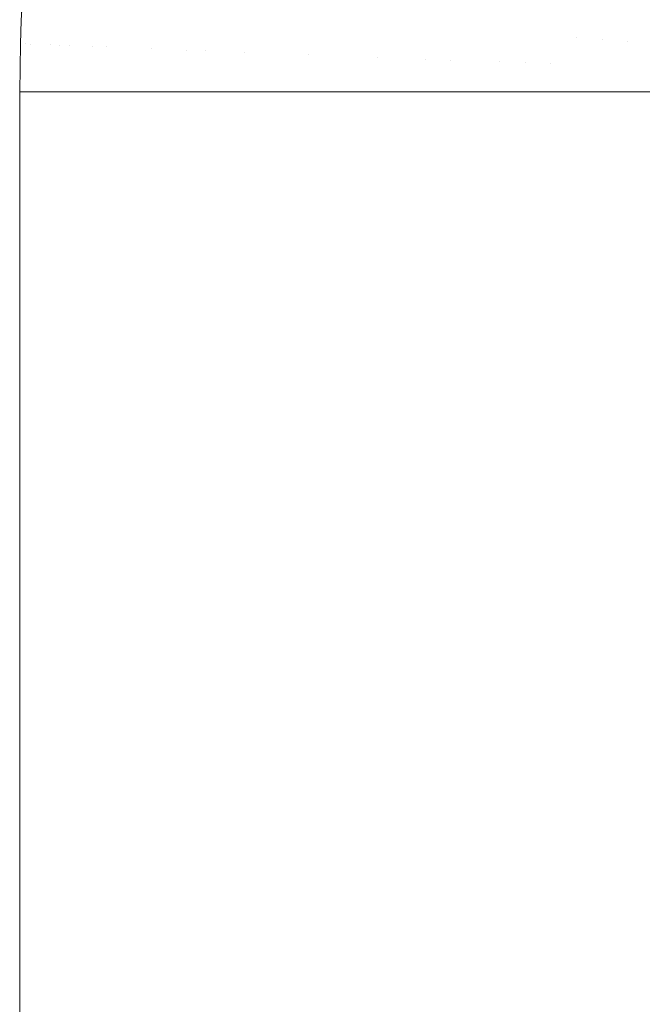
# Model space of a CAD drawing. Header units: centimetres. Extents: x -21.6 to 22.7, y 4.2 to 6.
# Tile 42 of 256: x -21.5865 to -21.5455, y 5.8401 to 5.905. Entities that reach past the tile are written whole.
import ezdxf

# ---------------------------------------------------------------- set-up
doc = ezdxf.new("R2010")
doc.units = ezdxf.units.CM
doc.header["$LTSCALE"] = 2.54
doc.layers.add('Lucido design-1', color=7, linetype='Continuous')

# ---------------------------------------------------------------- blocks, each defined once
blk = doc.blocks.new('Gruppo-3-1')
at = {"color": 7, "linetype": 'Continuous', "lineweight": 9}
for points, invisible_edges in [([(-21.586128, 5.910131, -2276.92217), (-21.586445, 5.904918, -2276.92217), (-21.586445, 5.904918, -2276.32217), (-21.586134, 5.910024, -2276.32217)], 10), ([(-21.586324, 5.906654, -2276.925294), (-21.586445, 5.904918, -2276.92217), (-21.586128, 5.910131, -2276.92217)], 9), ([(-21.586134, 5.910024, -2276.32217), (-21.586445, 5.904918, -2276.32217), (-21.586324, 5.906654, -2276.319046)], 10), ([(-21.564236, 5.907426, -2276.254388), (-21.565741, 5.907605, -2276.256417), (-21.565913, 5.905068, -2276.256417), (-21.564404, 5.90495, -2276.254388)], 15), ([(-21.564404, 5.90495, -2276.989952), (-21.565913, 5.905068, -2276.987923), (-21.565741, 5.907605, -2276.987923), (-21.564236, 5.907426, -2276.989952)], 15), ([(-21.564404, 5.90495, -2276.254388), (-21.562866, 5.904831, -2276.25243), (-21.562702, 5.907244, -2276.25243), (-21.564236, 5.907426, -2276.254388)], 15), ([(-21.564236, 5.907426, -2276.989952), (-21.562702, 5.907244, -2276.99191), (-21.562866, 5.904831, -2276.99191), (-21.564404, 5.90495, -2276.989952)], 15), ([(-21.561142, 5.907059, -2276.250543), (-21.562702, 5.907244, -2276.25243), (-21.562866, 5.904831, -2276.25243), (-21.561302, 5.904709, -2276.250543)], 15), ([(-21.561302, 5.904709, -2276.993797), (-21.562866, 5.904831, -2276.99191), (-21.562702, 5.907244, -2276.99191), (-21.561142, 5.907059, -2276.993797)], 15), ([(-21.561302, 5.904709, -2276.250543), (-21.559714, 5.904586, -2276.248727), (-21.55956, 5.906872, -2276.248727), (-21.561142, 5.907059, -2276.250543)], 15), ([(-21.561142, 5.907059, -2276.993797), (-21.55956, 5.906872, -2276.995613), (-21.559714, 5.904586, -2276.995613), (-21.561302, 5.904709, -2276.993797)], 15), ([(-21.546494, 5.903559, -2276.23671), (-21.546201, 5.907105, -2276.23671), (-21.548052, 5.905506, -2276.237975)], 11), ([(-21.548052, 5.905506, -2277.006365), (-21.546201, 5.907105, -2277.00763), (-21.546494, 5.903559, -2277.00763)], 11), ([(-21.544529, 5.906836, -2276.235509), (-21.546201, 5.907105, -2276.23671), (-21.546494, 5.903559, -2276.23671), (-21.54481, 5.903428, -2276.235509)], 15), ([(-21.54481, 5.903428, -2277.008831), (-21.546494, 5.903559, -2277.00763), (-21.546201, 5.907105, -2277.00763), (-21.544529, 5.906836, -2277.008831)], 15), ([(-21.586455, 5.903384, -2276.319046), (-21.586324, 5.906654, -2276.319046), (-21.586445, 5.904918, -2276.32217)], 11), ([(-21.586455, 5.903384, -2276.319046), (-21.586333, 5.90338, -2276.315926), (-21.586203, 5.906644, -2276.315926), (-21.586324, 5.906654, -2276.319046)], 15), ([(-21.586445, 5.904918, -2276.92217), (-21.586324, 5.906654, -2276.925294), (-21.586455, 5.903384, -2276.925294)], 11), ([(-21.586324, 5.906654, -2276.925294), (-21.586203, 5.906644, -2276.928414), (-21.586333, 5.90338, -2276.928414), (-21.586455, 5.903384, -2276.925294)], 15), ([(-21.586001, 5.906629, -2276.312816), (-21.586203, 5.906644, -2276.315926), (-21.586333, 5.90338, -2276.315926), (-21.586131, 5.903372, -2276.312816)], 15), ([(-21.586131, 5.903372, -2276.931524), (-21.586333, 5.90338, -2276.928414), (-21.586203, 5.906644, -2276.928414), (-21.586001, 5.906629, -2276.931524)], 15), ([(-21.586131, 5.903372, -2276.312816), (-21.585849, 5.903361, -2276.309719), (-21.585719, 5.906607, -2276.309719), (-21.586001, 5.906629, -2276.312816)], 15), ([(-21.586001, 5.906629, -2276.931524), (-21.585719, 5.906607, -2276.934621), (-21.585849, 5.903361, -2276.934621), (-21.586131, 5.903372, -2276.931524)], 15), ([(-21.585358, 5.906579, -2276.30664), (-21.585719, 5.906607, -2276.309719), (-21.585849, 5.903361, -2276.309719), (-21.585488, 5.903347, -2276.30664)], 15), ([(-21.585488, 5.903347, -2276.9377), (-21.585849, 5.903361, -2276.934621), (-21.585719, 5.906607, -2276.934621), (-21.585358, 5.906579, -2276.9377)], 15), ([(-21.585488, 5.903347, -2276.30664), (-21.585048, 5.903331, -2276.303583), (-21.584919, 5.906545, -2276.303583), (-21.585358, 5.906579, -2276.30664)], 15), ([(-21.585358, 5.906579, -2276.9377), (-21.584919, 5.906545, -2276.940757), (-21.585048, 5.903331, -2276.940757), (-21.585488, 5.903347, -2276.9377)], 15), ([(-21.584404, 5.906505, -2276.300554), (-21.584919, 5.906545, -2276.303583), (-21.585048, 5.903331, -2276.303583), (-21.584531, 5.903311, -2276.300554)], 15), ([(-21.584531, 5.903311, -2276.943786), (-21.585048, 5.903331, -2276.940757), (-21.584919, 5.906545, -2276.940757), (-21.584404, 5.906505, -2276.943786)], 15), ([(-21.584531, 5.903311, -2276.300554), (-21.583939, 5.903288, -2276.297555), (-21.583813, 5.906459, -2276.297555), (-21.584404, 5.906505, -2276.300554)], 15), ([(-21.584404, 5.906505, -2276.943786), (-21.583813, 5.906459, -2276.946785), (-21.583939, 5.903288, -2276.946785), (-21.584531, 5.903311, -2276.943786)], 15), ([(-21.583148, 5.906407, -2276.29459), (-21.583813, 5.906459, -2276.297555), (-21.583939, 5.903288, -2276.297555), (-21.583274, 5.903263, -2276.29459)], 15), ([(-21.583274, 5.903263, -2276.94975), (-21.583939, 5.903288, -2276.946785), (-21.583813, 5.906459, -2276.946785), (-21.583148, 5.906407, -2276.94975)], 15), ([(-21.583274, 5.903263, -2276.29459), (-21.582536, 5.903235, -2276.291665), (-21.582411, 5.90635, -2276.291665), (-21.583148, 5.906407, -2276.29459)], 15), ([(-21.583148, 5.906407, -2276.94975), (-21.582411, 5.90635, -2276.952675), (-21.582536, 5.903235, -2276.952675), (-21.583274, 5.903263, -2276.94975)], 15), ([(-21.55956, 5.906872, -2276.248727), (-21.559714, 5.904586, -2276.248727), (-21.558107, 5.904461, -2276.246983), (-21.557956, 5.906681, -2276.246983)], 15), ([(-21.557956, 5.906681, -2276.997357), (-21.558107, 5.904461, -2276.997357), (-21.559714, 5.904586, -2276.995613), (-21.55956, 5.906872, -2276.995613)], 15), ([(-21.557956, 5.906681, -2276.246983), (-21.558107, 5.904461, -2276.246983), (-21.556482, 5.904335, -2276.245308), (-21.556336, 5.906489, -2276.245308)], 15), ([(-21.556336, 5.906489, -2276.999031), (-21.556482, 5.904335, -2276.999031), (-21.558107, 5.904461, -2276.997357), (-21.557956, 5.906681, -2276.997357)], 15), ([(-21.556336, 5.906489, -2276.245308), (-21.556482, 5.904335, -2276.245308), (-21.554841, 5.904207, -2276.243704), (-21.5547, 5.906295, -2276.243704)], 15), ([(-21.5547, 5.906295, -2277.000635), (-21.554841, 5.904207, -2277.000635), (-21.556482, 5.904335, -2276.999031), (-21.556336, 5.906489, -2276.999031)], 15), ([(-21.581605, 5.906287, -2276.288781), (-21.582411, 5.90635, -2276.291665), (-21.582536, 5.903235, -2276.291665), (-21.581728, 5.903204, -2276.288781)], 15), ([(-21.581728, 5.903204, -2276.955559), (-21.582536, 5.903235, -2276.952675), (-21.582411, 5.90635, -2276.952675), (-21.581605, 5.906287, -2276.955559)], 15), ([(-21.581728, 5.903204, -2276.288781), (-21.580853, 5.90317, -2276.285944), (-21.580731, 5.906219, -2276.285944), (-21.581605, 5.906287, -2276.288781)], 15), ([(-21.581605, 5.906287, -2276.955559), (-21.580731, 5.906219, -2276.958396), (-21.580853, 5.90317, -2276.958396), (-21.581728, 5.903204, -2276.955559)], 15), ([(-21.579791, 5.906146, -2276.283155), (-21.580731, 5.906219, -2276.285944), (-21.580853, 5.90317, -2276.285944), (-21.579912, 5.903134, -2276.283155)], 15), ([(-21.579912, 5.903134, -2276.961185), (-21.580853, 5.90317, -2276.958396), (-21.580731, 5.906219, -2276.958396), (-21.579791, 5.906146, -2276.961185)], 15), ([(-21.579912, 5.903134, -2276.283155), (-21.578908, 5.903096, -2276.280418), (-21.578789, 5.906068, -2276.280418), (-21.579791, 5.906146, -2276.283155)], 15), ([(-21.579791, 5.906146, -2276.961185), (-21.578789, 5.906068, -2276.963922), (-21.578908, 5.903096, -2276.963922), (-21.579912, 5.903134, -2276.961185)], 15), ([(-21.577727, 5.905986, -2276.277736), (-21.578789, 5.906068, -2276.280418), (-21.578908, 5.903096, -2276.280418), (-21.577844, 5.903055, -2276.277736)], 15), ([(-21.577844, 5.903055, -2276.966604), (-21.578908, 5.903096, -2276.963922), (-21.578789, 5.906068, -2276.963922), (-21.577727, 5.905986, -2276.966604)], 15), ([(-21.577844, 5.903055, -2276.277736), (-21.576722, 5.903012, -2276.275111), (-21.576607, 5.905899, -2276.275111), (-21.577727, 5.905986, -2276.277736)], 15), ([(-21.577727, 5.905986, -2276.966604), (-21.576607, 5.905899, -2276.969229), (-21.576722, 5.903012, -2276.969229), (-21.577844, 5.903055, -2276.966604)], 15), ([(-21.575432, 5.905807, -2276.272546), (-21.576607, 5.905899, -2276.275111), (-21.576722, 5.903012, -2276.275111), (-21.575545, 5.902967, -2276.272546)], 15), ([(-21.575545, 5.902967, -2276.971794), (-21.576722, 5.903012, -2276.969229), (-21.576607, 5.905899, -2276.969229), (-21.575432, 5.905807, -2276.971794)], 15), ([(-21.575545, 5.902967, -2276.272546), (-21.574317, 5.902921, -2276.270043), (-21.574205, 5.905712, -2276.270043), (-21.575432, 5.905807, -2276.272546)], 15), ([(-21.575432, 5.905807, -2276.971794), (-21.574205, 5.905712, -2276.974297), (-21.574317, 5.902921, -2276.974297), (-21.575545, 5.902967, -2276.971794)], 15), ([(-21.5547, 5.906295, -2276.243704), (-21.554841, 5.904207, -2276.243704), (-21.553188, 5.904079, -2276.24217), (-21.553051, 5.906099, -2276.24217)], 15), ([(-21.553051, 5.906099, -2277.00217), (-21.553188, 5.904079, -2277.00217), (-21.554841, 5.904207, -2277.000635), (-21.5547, 5.906295, -2277.000635)], 15), ([(-21.553051, 5.906099, -2276.24217), (-21.553188, 5.904079, -2276.24217), (-21.551524, 5.90395, -2276.240704), (-21.551392, 5.905903, -2276.240704)], 15), ([(-21.551392, 5.905903, -2277.003636), (-21.551524, 5.90395, -2277.003636), (-21.553188, 5.904079, -2277.00217), (-21.553051, 5.906099, -2277.00217)], 15), ([(-21.551392, 5.905903, -2276.240704), (-21.551524, 5.90395, -2276.240704), (-21.549853, 5.90382, -2276.239306), (-21.549725, 5.905705, -2276.239306)], 15), ([(-21.549725, 5.905705, -2277.005034), (-21.549853, 5.90382, -2277.005034), (-21.551524, 5.90395, -2277.003636), (-21.551392, 5.905903, -2277.003636)], 15), ([(-21.572929, 5.905613, -2276.267604), (-21.574205, 5.905712, -2276.270043), (-21.574317, 5.902921, -2276.270043), (-21.573038, 5.902872, -2276.267604)], 15), ([(-21.573038, 5.902872, -2276.976736), (-21.574317, 5.902921, -2276.974297), (-21.574205, 5.905712, -2276.974297), (-21.572929, 5.905613, -2276.976736)], 15), ([(-21.573038, 5.902872, -2276.267604), (-21.571714, 5.902821, -2276.26523), (-21.571606, 5.90551, -2276.26523), (-21.572929, 5.905613, -2276.267604)], 15), ([(-21.572929, 5.905613, -2276.976736), (-21.571606, 5.90551, -2276.979109), (-21.571714, 5.902821, -2276.979109), (-21.573038, 5.902872, -2276.976736)], 15), ([(-21.570241, 5.905404, -2276.262924), (-21.571606, 5.90551, -2276.26523), (-21.571714, 5.902821, -2276.26523), (-21.570346, 5.902769, -2276.262924)], 15), ([(-21.570346, 5.902769, -2276.981416), (-21.571714, 5.902821, -2276.979109), (-21.571606, 5.90551, -2276.979109), (-21.570241, 5.905404, -2276.981416)], 15), ([(-21.570346, 5.902769, -2276.262924), (-21.568938, 5.902715, -2276.260685), (-21.568835, 5.905295, -2276.260685), (-21.570241, 5.905404, -2276.262924)], 15), ([(-21.570241, 5.905404, -2276.981416), (-21.568835, 5.905295, -2276.983655), (-21.568938, 5.902715, -2276.983655), (-21.570346, 5.902769, -2276.981416)], 15), ([(-21.567391, 5.905183, -2276.258516), (-21.568835, 5.905295, -2276.260685), (-21.568938, 5.902715, -2276.260685), (-21.567492, 5.90266, -2276.258516)], 15), ([(-21.567492, 5.90266, -2276.985824), (-21.568938, 5.902715, -2276.983655), (-21.568835, 5.905295, -2276.983655), (-21.567391, 5.905183, -2276.985824)], 15), ([(-21.567492, 5.90266, -2276.258516), (-21.566012, 5.902603, -2276.256417), (-21.565913, 5.905068, -2276.256417), (-21.567391, 5.905183, -2276.258516)], 15), ([(-21.567391, 5.905183, -2276.985824), (-21.565913, 5.905068, -2276.987923), (-21.566012, 5.902603, -2276.987923), (-21.567492, 5.90266, -2276.985824)], 15), ([(-21.549725, 5.905705, -2276.239306), (-21.549853, 5.90382, -2276.239306), (-21.548175, 5.903689, -2276.237975), (-21.548052, 5.905506, -2276.237975)], 15), ([(-21.548052, 5.905506, -2277.006365), (-21.548175, 5.903689, -2277.006365), (-21.549853, 5.90382, -2277.005034), (-21.549725, 5.905705, -2277.005034)], 15), ([(-21.548052, 5.905506, -2276.237975), (-21.548175, 5.903689, -2276.237975), (-21.546494, 5.903559, -2276.23671)], 11), ([(-21.546494, 5.903559, -2277.00763), (-21.548175, 5.903689, -2277.006365), (-21.548052, 5.905506, -2277.006365)], 11), ([(-21.586445, 5.904918, -2276.32217), (-21.586475, 5.903385, -2276.32217), (-21.586455, 5.903384, -2276.319046)], 10), ([(-21.586475, 5.903385, -2276.32217), (-21.586445, 5.904918, -2276.32217), (-21.586445, 5.904918, -2276.92217), (-21.586475, 5.903385, -2276.92217)], 10), ([(-21.586455, 5.903384, -2276.925294), (-21.586475, 5.903385, -2276.92217), (-21.586445, 5.904918, -2276.92217)], 9), ([(-21.5645, 5.902545, -2276.254388), (-21.564404, 5.90495, -2276.254388), (-21.565913, 5.905068, -2276.256417), (-21.566012, 5.902603, -2276.256417)], 15), ([(-21.566012, 5.902603, -2276.987923), (-21.565913, 5.905068, -2276.987923), (-21.564404, 5.90495, -2276.989952), (-21.5645, 5.902545, -2276.989952)], 15), ([(-21.562959, 5.902487, -2276.25243), (-21.562866, 5.904831, -2276.25243), (-21.564404, 5.90495, -2276.254388), (-21.5645, 5.902545, -2276.254388)], 15), ([(-21.5645, 5.902545, -2276.989952), (-21.564404, 5.90495, -2276.989952), (-21.562866, 5.904831, -2276.99191), (-21.562959, 5.902487, -2276.99191)], 15), ([(-21.561393, 5.902427, -2276.250543), (-21.561302, 5.904709, -2276.250543), (-21.562866, 5.904831, -2276.25243), (-21.562959, 5.902487, -2276.25243)], 15), ([(-21.562959, 5.902487, -2276.99191), (-21.562866, 5.904831, -2276.99191), (-21.561302, 5.904709, -2276.993797), (-21.561393, 5.902427, -2276.993797)], 15), ([(-21.559803, 5.902366, -2276.248727), (-21.559714, 5.904586, -2276.248727), (-21.561302, 5.904709, -2276.250543), (-21.561393, 5.902427, -2276.250543)], 15), ([(-21.561393, 5.902427, -2276.993797), (-21.561302, 5.904709, -2276.993797), (-21.559714, 5.904586, -2276.995613), (-21.559803, 5.902366, -2276.995613)], 15), ([(-21.558193, 5.902305, -2276.246983), (-21.558107, 5.904461, -2276.246983), (-21.559714, 5.904586, -2276.248727), (-21.559803, 5.902366, -2276.248727)], 15), ([(-21.559803, 5.902366, -2276.995613), (-21.559714, 5.904586, -2276.995613), (-21.558107, 5.904461, -2276.997357), (-21.558193, 5.902305, -2276.997357)], 15), ([(-21.556565, 5.902242, -2276.245308), (-21.556482, 5.904335, -2276.245308), (-21.558107, 5.904461, -2276.246983), (-21.558193, 5.902305, -2276.246983)], 15), ([(-21.558193, 5.902305, -2276.997357), (-21.558107, 5.904461, -2276.997357), (-21.556482, 5.904335, -2276.999031), (-21.556565, 5.902242, -2276.999031)], 15), ([(-21.554922, 5.90218, -2276.243704), (-21.554841, 5.904207, -2276.243704), (-21.556482, 5.904335, -2276.245308), (-21.556565, 5.902242, -2276.245308)], 15), ([(-21.556565, 5.902242, -2276.999031), (-21.556482, 5.904335, -2276.999031), (-21.554841, 5.904207, -2277.000635), (-21.554922, 5.90218, -2277.000635)], 15), ([(-21.553266, 5.902116, -2276.24217), (-21.553188, 5.904079, -2276.24217), (-21.554841, 5.904207, -2276.243704), (-21.554922, 5.90218, -2276.243704)], 15), ([(-21.554922, 5.90218, -2277.000635), (-21.554841, 5.904207, -2277.000635), (-21.553188, 5.904079, -2277.00217), (-21.553266, 5.902116, -2277.00217)], 15), ([(-21.5516, 5.902053, -2276.240704), (-21.551524, 5.90395, -2276.240704), (-21.553188, 5.904079, -2276.24217), (-21.553266, 5.902116, -2276.24217)], 15), ([(-21.553266, 5.902116, -2277.00217), (-21.553188, 5.904079, -2277.00217), (-21.551524, 5.90395, -2277.003636), (-21.5516, 5.902053, -2277.003636)], 15), ([(-21.549853, 5.90382, -2276.239306), (-21.551524, 5.90395, -2276.240704), (-21.5516, 5.902053, -2276.240704)], 11), ([(-21.5516, 5.902053, -2277.003636), (-21.551524, 5.90395, -2277.003636), (-21.549853, 5.90382, -2277.005034)], 11), ([(-21.5516, 5.902053, -2276.240704), (-21.549944, 5.900212, -2276.239313), (-21.549853, 5.90382, -2276.239306)], 11), ([(-21.549853, 5.90382, -2277.005034), (-21.54994, 5.900212, -2277.005022), (-21.5516, 5.902053, -2277.003636)], 11), ([(-21.549853, 5.90382, -2276.239306), (-21.549944, 5.900212, -2276.239313), (-21.549554, 5.900212, -2276.238987)], 9), ([(-21.549169, 5.900212, -2277.00566), (-21.54994, 5.900212, -2277.005022), (-21.549853, 5.90382, -2277.005034)], 10), ([(-21.548175, 5.903689, -2276.237975), (-21.549853, 5.90382, -2276.239306), (-21.549554, 5.900212, -2276.238987)], 11), ([(-21.549853, 5.90382, -2277.005034), (-21.548175, 5.903689, -2277.006365), (-21.549169, 5.900212, -2277.00566)], 11), ([(-21.586475, 5.903385, -2276.32217), (-21.586537, 5.900212, -2276.32217), (-21.586469, 5.900212, -2276.319046)], 8), ([(-21.586475, 5.903385, -2276.92217), (-21.586537, 5.900212, -2276.92217), (-21.586537, 5.900212, -2276.32217), (-21.586475, 5.903385, -2276.32217)], 8), ([(-21.586537, 5.900212, -2276.922194), (-21.586475, 5.903385, -2276.92217), (-21.586455, 5.903384, -2276.925294)], 11), ([(-21.586537, 5.900212, -2276.922194), (-21.586537, 5.900212, -2276.92217), (-21.586475, 5.903385, -2276.92217)], 8), ([(-21.586455, 5.903384, -2276.925294), (-21.586473, 5.900212, -2276.925294), (-21.586537, 5.900212, -2276.922194)], 9), ([(-21.586469, 5.900212, -2276.319046), (-21.586455, 5.903384, -2276.319046), (-21.586475, 5.903385, -2276.32217)], 11), ([(-21.586433, 5.900212, -2276.927176), (-21.586473, 5.900212, -2276.925294), (-21.586455, 5.903384, -2276.925294)], 10), ([(-21.586455, 5.903384, -2276.319046), (-21.586469, 5.900212, -2276.319046), (-21.586423, 5.900212, -2276.316925)], 9), ([(-21.586423, 5.900212, -2276.316925), (-21.586333, 5.90338, -2276.315926), (-21.586455, 5.903384, -2276.319046)], 11), ([(-21.586455, 5.903384, -2276.925294), (-21.586333, 5.90338, -2276.928414), (-21.586433, 5.900212, -2276.927176)], 11), ([(-21.586123, 5.900212, -2276.932142), (-21.586433, 5.900212, -2276.927176), (-21.586333, 5.90338, -2276.928414), (-21.586131, 5.903372, -2276.931524)], 14), ([(-21.586131, 5.903372, -2276.312816), (-21.586333, 5.90338, -2276.315926), (-21.586423, 5.900212, -2276.316925), (-21.586103, 5.900212, -2276.311962)], 11), ([(-21.586103, 5.900212, -2276.311962), (-21.585849, 5.903361, -2276.309719), (-21.586131, 5.903372, -2276.312816)], 11), ([(-21.586123, 5.900212, -2276.932142), (-21.586131, 5.903372, -2276.931524), (-21.585849, 5.903361, -2276.934621)], 11), ([(-21.585849, 5.903361, -2276.934621), (-21.585865, 5.900212, -2276.934619), (-21.586123, 5.900212, -2276.932142)], 9), ([(-21.585849, 5.903361, -2276.309719), (-21.586103, 5.900212, -2276.311962), (-21.58558, 5.900212, -2276.307037)], 9), ([(-21.58561, 5.900212, -2276.937068), (-21.585865, 5.900212, -2276.934619), (-21.585849, 5.903361, -2276.934621)], 10), ([(-21.58558, 5.900212, -2276.307037), (-21.585488, 5.903347, -2276.30664), (-21.585849, 5.903361, -2276.309719)], 11), ([(-21.585849, 5.903361, -2276.934621), (-21.585488, 5.903347, -2276.9377), (-21.58561, 5.900212, -2276.937068)], 11), ([(-21.585488, 5.903347, -2276.9377), (-21.585048, 5.903331, -2276.940757), (-21.584897, 5.900212, -2276.941937), (-21.58561, 5.900212, -2276.937068)], 11), ([(-21.58558, 5.900212, -2276.307037), (-21.584858, 5.900212, -2276.302171), (-21.585048, 5.903331, -2276.303583), (-21.585488, 5.903347, -2276.30664)], 14), ([(-21.584531, 5.903311, -2276.300554), (-21.585048, 5.903331, -2276.303583), (-21.584858, 5.900212, -2276.302171)], 11), ([(-21.584897, 5.900212, -2276.941937), (-21.585048, 5.903331, -2276.940757), (-21.584531, 5.903311, -2276.943786)], 11), ([(-21.584531, 5.903311, -2276.943786), (-21.584549, 5.900212, -2276.943782), (-21.584897, 5.900212, -2276.941937)], 9), ([(-21.584531, 5.903311, -2276.300554), (-21.584858, 5.900212, -2276.302171), (-21.583943, 5.900212, -2276.297382)], 9), ([(-21.583992, 5.900212, -2276.946731), (-21.584549, 5.900212, -2276.943782), (-21.584531, 5.903311, -2276.943786)], 10), ([(-21.583943, 5.900212, -2276.297382), (-21.583939, 5.903288, -2276.297555), (-21.584531, 5.903311, -2276.300554)], 11), ([(-21.584531, 5.903311, -2276.943786), (-21.583939, 5.903288, -2276.946785), (-21.583992, 5.900212, -2276.946731)], 11), ([(-21.583291, 5.900212, -2276.949744), (-21.583992, 5.900212, -2276.946731), (-21.583939, 5.903288, -2276.946785)], 10), ([(-21.583274, 5.903263, -2276.29459), (-21.583939, 5.903288, -2276.297555), (-21.583943, 5.900212, -2276.297382)], 11), ([(-21.583943, 5.900212, -2276.297382), (-21.582843, 5.900212, -2276.292686), (-21.583274, 5.903263, -2276.29459)], 10), ([(-21.583939, 5.903288, -2276.946785), (-21.583274, 5.903263, -2276.94975), (-21.583291, 5.900212, -2276.949744)], 11), ([(-21.5829, 5.900212, -2276.951431), (-21.583291, 5.900212, -2276.949744), (-21.583274, 5.903263, -2276.94975)], 10), ([(-21.582843, 5.900212, -2276.292686), (-21.582536, 5.903235, -2276.291665), (-21.583274, 5.903263, -2276.29459)], 11), ([(-21.583274, 5.903263, -2276.94975), (-21.582536, 5.903235, -2276.952675), (-21.5829, 5.900212, -2276.951431)], 11), ([(-21.582536, 5.903235, -2276.952675), (-21.582557, 5.900212, -2276.95267), (-21.5829, 5.900212, -2276.951431)], 9), ([(-21.581728, 5.903204, -2276.288781), (-21.582536, 5.903235, -2276.291665), (-21.582843, 5.900212, -2276.292686), (-21.581565, 5.900212, -2276.2881)], 11), ([(-21.58163, 5.900212, -2276.956023), (-21.582557, 5.900212, -2276.95267), (-21.582536, 5.903235, -2276.952675), (-21.581728, 5.903204, -2276.955559)], 14), ([(-21.581565, 5.900212, -2276.2881), (-21.580853, 5.90317, -2276.285944), (-21.581728, 5.903204, -2276.288781)], 11), ([(-21.58163, 5.900212, -2276.956023), (-21.581728, 5.903204, -2276.955559), (-21.580853, 5.90317, -2276.958396)], 11), ([(-21.580853, 5.90317, -2276.958396), (-21.580869, 5.900212, -2276.958389), (-21.58163, 5.900212, -2276.956023)], 9), ([(-21.580853, 5.90317, -2276.285944), (-21.581565, 5.900212, -2276.2881), (-21.580119, 5.900212, -2276.283637)], 9), ([(-21.580192, 5.900212, -2276.960492), (-21.580869, 5.900212, -2276.958389), (-21.580853, 5.90317, -2276.958396)], 10), ([(-21.580119, 5.900212, -2276.283637), (-21.579912, 5.903134, -2276.283155), (-21.580853, 5.90317, -2276.285944)], 11), ([(-21.580853, 5.90317, -2276.958396), (-21.579912, 5.903134, -2276.961185), (-21.580192, 5.900212, -2276.960492)], 11), ([(-21.579912, 5.903134, -2276.961185), (-21.578908, 5.903096, -2276.963922), (-21.578596, 5.900212, -2276.964827), (-21.580192, 5.900212, -2276.960492)], 11), ([(-21.580119, 5.900212, -2276.283637), (-21.578516, 5.900212, -2276.27931), (-21.578908, 5.903096, -2276.280418), (-21.579912, 5.903134, -2276.283155)], 14), ([(-21.549554, 5.900212, -2276.238987), (-21.548257, 5.900212, -2276.237989), (-21.548175, 5.903689, -2276.237975)], 10), ([(-21.548175, 5.903689, -2277.006365), (-21.546494, 5.903559, -2277.00763), (-21.546458, 5.900212, -2277.007721), (-21.549169, 5.900212, -2277.00566)], 11), ([(-21.548175, 5.903689, -2276.237975), (-21.548257, 5.900212, -2276.237989), (-21.546847, 5.900212, -2276.236904)], 9), ([(-21.546847, 5.900212, -2276.236904), (-21.546494, 5.903559, -2276.23671), (-21.548175, 5.903689, -2276.237975)], 11), ([(-21.54481, 5.903428, -2276.235509), (-21.546494, 5.903559, -2276.23671), (-21.546847, 5.900212, -2276.236904), (-21.544888, 5.900212, -2276.235521)], 11), ([(-21.544887, 5.900212, -2277.008817), (-21.546458, 5.900212, -2277.007721), (-21.546494, 5.903559, -2277.00763), (-21.54481, 5.903428, -2277.008831)], 14), ([(-21.577844, 5.903055, -2276.277736), (-21.578908, 5.903096, -2276.280418), (-21.578516, 5.900212, -2276.27931)], 11), ([(-21.578596, 5.900212, -2276.964827), (-21.578908, 5.903096, -2276.963922), (-21.577844, 5.903055, -2276.966604)], 11), ([(-21.577844, 5.903055, -2276.966604), (-21.57786, 5.900212, -2276.966595), (-21.578596, 5.900212, -2276.964827)], 9), ([(-21.577844, 5.903055, -2276.277736), (-21.578516, 5.900212, -2276.27931), (-21.576767, 5.900212, -2276.275128)], 9), ([(-21.576854, 5.900212, -2276.969015), (-21.57786, 5.900212, -2276.966595), (-21.577844, 5.903055, -2276.966604)], 10), ([(-21.576767, 5.900212, -2276.275128), (-21.576722, 5.903012, -2276.275111), (-21.577844, 5.903055, -2276.277736)], 11), ([(-21.577844, 5.903055, -2276.966604), (-21.576722, 5.903012, -2276.969229), (-21.576854, 5.900212, -2276.969015)], 11), ([(-21.575564, 5.900212, -2276.971785), (-21.576854, 5.900212, -2276.969015), (-21.576722, 5.903012, -2276.969229), (-21.575545, 5.902967, -2276.971794)], 14), ([(-21.575545, 5.902967, -2276.272546), (-21.576722, 5.903012, -2276.275111), (-21.576767, 5.900212, -2276.275128)], 11), ([(-21.576767, 5.900212, -2276.275128), (-21.574882, 5.900212, -2276.271102), (-21.575545, 5.902967, -2276.272546)], 10), ([(-21.574976, 5.900212, -2276.973049), (-21.575564, 5.900212, -2276.971785), (-21.575545, 5.902967, -2276.971794)], 10), ([(-21.574882, 5.900212, -2276.271102), (-21.574317, 5.902921, -2276.270043), (-21.575545, 5.902967, -2276.272546)], 11), ([(-21.574976, 5.900212, -2276.973049), (-21.575545, 5.902967, -2276.971794), (-21.574317, 5.902921, -2276.974297)], 11), ([(-21.574317, 5.902921, -2276.974297), (-21.574335, 5.900212, -2276.974288), (-21.574976, 5.900212, -2276.973049)], 9), ([(-21.573038, 5.902872, -2276.267604), (-21.574317, 5.902921, -2276.270043), (-21.574882, 5.900212, -2276.271102), (-21.572874, 5.900212, -2276.267238)], 11), ([(-21.572973, 5.900212, -2276.976921), (-21.574335, 5.900212, -2276.974288), (-21.574317, 5.902921, -2276.974297), (-21.573038, 5.902872, -2276.976736)], 14), ([(-21.571714, 5.902821, -2276.26523), (-21.573038, 5.902872, -2276.267604), (-21.572874, 5.900212, -2276.267238)], 11), ([(-21.572973, 5.900212, -2276.976921), (-21.573038, 5.902872, -2276.976736), (-21.571714, 5.902821, -2276.979109)], 11), ([(-21.571714, 5.902821, -2276.979109), (-21.57173, 5.900212, -2276.979099), (-21.572973, 5.900212, -2276.976921)], 9), ([(-21.572874, 5.900212, -2276.267238), (-21.570754, 5.900212, -2276.263541), (-21.571714, 5.902821, -2276.26523)], 10), ([(-21.570858, 5.900212, -2276.980626), (-21.57173, 5.900212, -2276.979099), (-21.571714, 5.902821, -2276.979109)], 10), ([(-21.570346, 5.902769, -2276.262924), (-21.571714, 5.902821, -2276.26523), (-21.570754, 5.900212, -2276.263541)], 11), ([(-21.571714, 5.902821, -2276.979109), (-21.570346, 5.902769, -2276.981416), (-21.570858, 5.900212, -2276.980626)], 11), ([(-21.570346, 5.902769, -2276.981416), (-21.568938, 5.902715, -2276.983655), (-21.568641, 5.900212, -2276.984161), (-21.570858, 5.900212, -2276.980626)], 11), ([(-21.570754, 5.900212, -2276.263541), (-21.568532, 5.900212, -2276.260014), (-21.568938, 5.902715, -2276.260685), (-21.570346, 5.902769, -2276.262924)], 14), ([(-21.567492, 5.90266, -2276.258516), (-21.568938, 5.902715, -2276.260685), (-21.568532, 5.900212, -2276.260014)], 11), ([(-21.568641, 5.900212, -2276.984161), (-21.568938, 5.902715, -2276.983655), (-21.567492, 5.90266, -2276.985824)], 11), ([(-21.567492, 5.90266, -2276.985824), (-21.567507, 5.900212, -2276.985812), (-21.568641, 5.900212, -2276.984161)], 9), ([(-21.567492, 5.90266, -2276.258516), (-21.568532, 5.900212, -2276.260014), (-21.56622, 5.900212, -2276.256661)], 9), ([(-21.566333, 5.900212, -2276.987522), (-21.567507, 5.900212, -2276.985812), (-21.567492, 5.90266, -2276.985824)], 10), ([(-21.56622, 5.900212, -2276.256661), (-21.566012, 5.902603, -2276.256417), (-21.567492, 5.90266, -2276.258516)], 11), ([(-21.567492, 5.90266, -2276.985824), (-21.566012, 5.902603, -2276.987923), (-21.566333, 5.900212, -2276.987522)], 11), ([(-21.5645, 5.902545, -2276.989952), (-21.563944, 5.900212, -2276.99071), (-21.566333, 5.900212, -2276.987522), (-21.566012, 5.902603, -2276.987923)], 13), ([(-21.566012, 5.902603, -2276.256417), (-21.56622, 5.900212, -2276.256661), (-21.563828, 5.900212, -2276.253482), (-21.5645, 5.902545, -2276.254388)], 13), ([(-21.5645, 5.902545, -2276.254388), (-21.563828, 5.900212, -2276.253482), (-21.562959, 5.902487, -2276.25243)], 11), ([(-21.563944, 5.900212, -2276.99071), (-21.5645, 5.902545, -2276.989952), (-21.562959, 5.902487, -2276.99191)], 11), ([(-21.562959, 5.902487, -2276.99191), (-21.562975, 5.900212, -2276.991898), (-21.563944, 5.900212, -2276.99071)], 9), ([(-21.562959, 5.902487, -2276.25243), (-21.563828, 5.900212, -2276.253482), (-21.561366, 5.900212, -2276.250477), (-21.561393, 5.902427, -2276.250543)], 13), ([(-21.561485, 5.900212, -2276.993723), (-21.562975, 5.900212, -2276.991898), (-21.562959, 5.902487, -2276.99191)], 10), ([(-21.562959, 5.902487, -2276.99191), (-21.561393, 5.902427, -2276.993797), (-21.561485, 5.900212, -2276.993723)], 11), ([(-21.559803, 5.902366, -2276.995613), (-21.559819, 5.900212, -2276.995601), (-21.561485, 5.900212, -2276.993723), (-21.561393, 5.902427, -2276.993797)], 13), ([(-21.559803, 5.902366, -2276.248727), (-21.561393, 5.902427, -2276.250543), (-21.561366, 5.900212, -2276.250477)], 11), ([(-21.561366, 5.900212, -2276.250477), (-21.558842, 5.900212, -2276.247644), (-21.559803, 5.902366, -2276.248727)], 10), ([(-21.558964, 5.900212, -2276.996564), (-21.559819, 5.900212, -2276.995601), (-21.559803, 5.902366, -2276.995613)], 10), ([(-21.559803, 5.902366, -2276.248727), (-21.558842, 5.900212, -2276.247644), (-21.558193, 5.902305, -2276.246983)], 11), ([(-21.559803, 5.902366, -2276.995613), (-21.558193, 5.902305, -2276.997357), (-21.558964, 5.900212, -2276.996564)], 11), ([(-21.556565, 5.902242, -2276.999031), (-21.556389, 5.900212, -2276.999234), (-21.558964, 5.900212, -2276.996564), (-21.558193, 5.902305, -2276.997357)], 13), ([(-21.558193, 5.902305, -2276.246983), (-21.558842, 5.900212, -2276.247644), (-21.556265, 5.900212, -2276.244983), (-21.556565, 5.902242, -2276.245308)], 13), ([(-21.554922, 5.90218, -2276.243704), (-21.556565, 5.902242, -2276.245308), (-21.556265, 5.900212, -2276.244983)], 11), ([(-21.556389, 5.900212, -2276.999234), (-21.556565, 5.902242, -2276.999031), (-21.554922, 5.90218, -2277.000635)], 11), ([(-21.554922, 5.90218, -2277.000635), (-21.554936, 5.900212, -2277.000622), (-21.556389, 5.900212, -2276.999234)], 9), ([(-21.556265, 5.900212, -2276.244983), (-21.553643, 5.900212, -2276.242489), (-21.554922, 5.90218, -2276.243704)], 10), ([(-21.553769, 5.900212, -2277.001736), (-21.554936, 5.900212, -2277.000622), (-21.554922, 5.90218, -2277.000635)], 10), ([(-21.554922, 5.90218, -2276.243704), (-21.553643, 5.900212, -2276.242489), (-21.553266, 5.902116, -2276.24217)], 11), ([(-21.554922, 5.90218, -2277.000635), (-21.553266, 5.902116, -2277.00217), (-21.553769, 5.900212, -2277.001736)], 11), ([(-21.551854, 5.900212, -2277.003439), (-21.553769, 5.900212, -2277.001736), (-21.553266, 5.902116, -2277.00217), (-21.5516, 5.902053, -2277.003636)], 14), ([(-21.5516, 5.902053, -2276.240704), (-21.553266, 5.902116, -2276.24217), (-21.553643, 5.900212, -2276.242489), (-21.552235, 5.900212, -2276.241232)], 11), ([(-21.552235, 5.900212, -2276.241232), (-21.551616, 5.900212, -2276.240714), (-21.5516, 5.902053, -2276.240704)], 10), ([(-21.5516, 5.902053, -2277.003636), (-21.551621, 5.900212, -2277.003631), (-21.551854, 5.900212, -2277.003439)], 9), ([(-21.54994, 5.900212, -2277.005022), (-21.551621, 5.900212, -2277.003631), (-21.5516, 5.902053, -2277.003636)], 10), ([(-21.5516, 5.902053, -2276.240704), (-21.551616, 5.900212, -2276.240714), (-21.549944, 5.900212, -2276.239313)], 9), ([(-21.586469, 5.900212, -2276.319046), (-21.586537, 5.900212, -2276.32217), (-21.586537, 4.300212, -2276.32217), (-21.586469, 4.300212, -2276.319046)], 8), ([(-21.586473, 4.300212, -2276.925294), (-21.586537, 4.300212, -2276.922194), (-21.586537, 5.900212, -2276.922194), (-21.586473, 5.900212, -2276.925294)], 10), ([(-21.586537, 4.300212, -2276.92217), (-21.586537, 5.900212, -2276.92217), (-21.586537, 5.900212, -2276.922194), (-21.586537, 4.300212, -2276.922194)], 4), ([(-21.586473, 5.900212, -2276.925294), (-21.586433, 5.900212, -2276.927176), (-21.586433, 4.300212, -2276.927176), (-21.586473, 4.300212, -2276.925294)], 10), ([(-21.586469, 4.300212, -2276.319046), (-21.586423, 4.300212, -2276.316925), (-21.586423, 5.900212, -2276.316925), (-21.586469, 5.900212, -2276.319046)], 10), ([(-21.586433, 5.900212, -2276.927176), (-21.586123, 5.900212, -2276.932142), (-21.586123, 4.300212, -2276.932142), (-21.586356, 4.300212, -2276.928413)], 10), ([(-21.586356, 4.300212, -2276.928413), (-21.586433, 4.300212, -2276.927176), (-21.586433, 5.900212, -2276.927176)], 10), ([(-21.586103, 5.900212, -2276.311962), (-21.586423, 5.900212, -2276.316925), (-21.586423, 4.300212, -2276.316925), (-21.586158, 4.300212, -2276.312816)], 10), ([(-21.586158, 4.300212, -2276.312816), (-21.586103, 4.300212, -2276.311962), (-21.586103, 5.900212, -2276.311962)], 10), ([(-21.585865, 4.300212, -2276.934619), (-21.586123, 4.300212, -2276.932142), (-21.586123, 5.900212, -2276.932142), (-21.585865, 5.900212, -2276.934619)], 10), ([(-21.586103, 5.900212, -2276.311962), (-21.586103, 4.300212, -2276.311962), (-21.58558, 4.300212, -2276.307037), (-21.58558, 5.900212, -2276.307037)], 5), ([(-21.585865, 5.900212, -2276.934619), (-21.58561, 5.900212, -2276.937068), (-21.58561, 4.300212, -2276.937068), (-21.585865, 4.300212, -2276.934619)], 10), ([(-21.58561, 5.900212, -2276.937068), (-21.584897, 5.900212, -2276.941937), (-21.584897, 4.300212, -2276.941937), (-21.585518, 4.300212, -2276.937699)], 10), ([(-21.585518, 4.300212, -2276.937699), (-21.58561, 4.300212, -2276.937068), (-21.58561, 5.900212, -2276.937068)], 10), ([(-21.584858, 5.900212, -2276.302171), (-21.58558, 5.900212, -2276.307037), (-21.58558, 4.300212, -2276.307037), (-21.585521, 4.300212, -2276.306641)], 10), ([(-21.585521, 4.300212, -2276.306641), (-21.584858, 4.300212, -2276.302171), (-21.584858, 5.900212, -2276.302171)], 10), ([(-21.584549, 4.300212, -2276.943782), (-21.584897, 4.300212, -2276.941937), (-21.584897, 5.900212, -2276.941937), (-21.584549, 5.900212, -2276.943782)], 10), ([(-21.583943, 5.900212, -2276.297382), (-21.584858, 5.900212, -2276.302171), (-21.584858, 4.300212, -2276.302171), (-21.58455, 4.300212, -2276.300558)], 10), ([(-21.58455, 4.300212, -2276.300558), (-21.583943, 4.300212, -2276.297382), (-21.583943, 5.900212, -2276.297382)], 10), ([(-21.584549, 5.900212, -2276.943782), (-21.583992, 5.900212, -2276.946731), (-21.583992, 4.300212, -2276.946731), (-21.584549, 4.300212, -2276.943782)], 10), ([(-21.583291, 4.300212, -2276.949744), (-21.583992, 4.300212, -2276.946731), (-21.583992, 5.900212, -2276.946731), (-21.583291, 5.900212, -2276.949744)], 10), ([(-21.582843, 5.900212, -2276.292686), (-21.583943, 5.900212, -2276.297382), (-21.583943, 4.300212, -2276.297382), (-21.58329, 4.300212, -2276.294596)], 10), ([(-21.583291, 5.900212, -2276.949744), (-21.5829, 5.900212, -2276.951431), (-21.5829, 4.300212, -2276.951431), (-21.583291, 4.300212, -2276.949744)], 10), ([(-21.58329, 4.300212, -2276.294596), (-21.582843, 4.300212, -2276.292686), (-21.582843, 5.900212, -2276.292686)], 10), ([(-21.582557, 4.300212, -2276.95267), (-21.5829, 4.300212, -2276.951431), (-21.5829, 5.900212, -2276.951431), (-21.582557, 5.900212, -2276.95267)], 10), ([(-21.581565, 5.900212, -2276.2881), (-21.582843, 5.900212, -2276.292686), (-21.582843, 4.300212, -2276.292686), (-21.581756, 4.300212, -2276.288785)], 10), ([(-21.582557, 5.900212, -2276.95267), (-21.58163, 5.900212, -2276.956023), (-21.58163, 4.300212, -2276.956023), (-21.582557, 4.300212, -2276.95267)], 10), ([(-21.581756, 4.300212, -2276.288785), (-21.581565, 4.300212, -2276.2881), (-21.581565, 5.900212, -2276.2881)], 10), ([(-21.580869, 4.300212, -2276.958389), (-21.58163, 4.300212, -2276.956023), (-21.58163, 5.900212, -2276.956023), (-21.580869, 5.900212, -2276.958389)], 10), ([(-21.581565, 5.900212, -2276.2881), (-21.581565, 4.300212, -2276.2881), (-21.580119, 4.300212, -2276.283637), (-21.580119, 5.900212, -2276.283637)], 5), ([(-21.580869, 5.900212, -2276.958389), (-21.580192, 5.900212, -2276.960492), (-21.580192, 4.300212, -2276.960492), (-21.580869, 4.300212, -2276.958389)], 10), ([(-21.580192, 5.900212, -2276.960492), (-21.578596, 5.900212, -2276.964827), (-21.578596, 4.300212, -2276.964827), (-21.579939, 4.300212, -2276.961181)], 10), ([(-21.579939, 4.300212, -2276.961181), (-21.580192, 4.300212, -2276.960492), (-21.580192, 5.900212, -2276.960492)], 10), ([(-21.578516, 5.900212, -2276.27931), (-21.580119, 5.900212, -2276.283637), (-21.580119, 4.300212, -2276.283637), (-21.579942, 4.300212, -2276.283158)], 10), ([(-21.579942, 4.300212, -2276.283158), (-21.578516, 4.300212, -2276.27931), (-21.578516, 5.900212, -2276.27931)], 10), ([(-21.57786, 4.300212, -2276.966595), (-21.578596, 4.300212, -2276.964827), (-21.578596, 5.900212, -2276.964827), (-21.57786, 5.900212, -2276.966595)], 10), ([(-21.576767, 5.900212, -2276.275128), (-21.578516, 5.900212, -2276.27931), (-21.578516, 4.300212, -2276.27931), (-21.577861, 4.300212, -2276.277744)], 10), ([(-21.577861, 4.300212, -2276.277744), (-21.576767, 4.300212, -2276.275128), (-21.576767, 5.900212, -2276.275128)], 10), ([(-21.57786, 5.900212, -2276.966595), (-21.576854, 5.900212, -2276.969015), (-21.576854, 4.300212, -2276.969015), (-21.57786, 4.300212, -2276.966595)], 10), ([(-21.575564, 4.300212, -2276.971785), (-21.576854, 4.300212, -2276.969015), (-21.576854, 5.900212, -2276.969015), (-21.575564, 5.900212, -2276.971785)], 10), ([(-21.574882, 5.900212, -2276.271102), (-21.576767, 5.900212, -2276.275128), (-21.576767, 4.300212, -2276.275128), (-21.575563, 4.300212, -2276.272555)], 10), ([(-21.575564, 5.900212, -2276.971785), (-21.574976, 5.900212, -2276.973049), (-21.574976, 4.300212, -2276.973049), (-21.575564, 4.300212, -2276.971785)], 10), ([(-21.575563, 4.300212, -2276.272555), (-21.574882, 4.300212, -2276.271102), (-21.574882, 5.900212, -2276.271102)], 10), ([(-21.574335, 4.300212, -2276.974288), (-21.574976, 4.300212, -2276.973049), (-21.574976, 5.900212, -2276.973049), (-21.574335, 5.900212, -2276.974288)], 10), ([(-21.572874, 5.900212, -2276.267238), (-21.574882, 5.900212, -2276.271102), (-21.574882, 4.300212, -2276.271102), (-21.573067, 4.300212, -2276.267608)], 10), ([(-21.574335, 5.900212, -2276.974288), (-21.572973, 5.900212, -2276.976921), (-21.572973, 4.300212, -2276.976921), (-21.574335, 4.300212, -2276.974288)], 10), ([(-21.573067, 4.300212, -2276.267608), (-21.572874, 4.300212, -2276.267238), (-21.572874, 5.900212, -2276.267238)], 10), ([(-21.57173, 4.300212, -2276.979099), (-21.572973, 4.300212, -2276.976921), (-21.572973, 5.900212, -2276.976921), (-21.57173, 5.900212, -2276.979099)], 10), ([(-21.572874, 5.900212, -2276.267238), (-21.572874, 4.300212, -2276.267238), (-21.570754, 4.300212, -2276.263541), (-21.570754, 5.900212, -2276.263541)], 5), ([(-21.57173, 5.900212, -2276.979099), (-21.570858, 5.900212, -2276.980626), (-21.570858, 4.300212, -2276.980626), (-21.57173, 4.300212, -2276.979099)], 10), ([(-21.570858, 5.900212, -2276.980626), (-21.568641, 5.900212, -2276.984161), (-21.568641, 4.300212, -2276.984161), (-21.570367, 4.300212, -2276.981408)], 10), ([(-21.570367, 4.300212, -2276.981408), (-21.570858, 4.300212, -2276.980626), (-21.570858, 5.900212, -2276.980626)], 10), ([(-21.568532, 5.900212, -2276.260014), (-21.570754, 5.900212, -2276.263541), (-21.570754, 4.300212, -2276.263541), (-21.570369, 4.300212, -2276.26293)], 10), ([(-21.570369, 4.300212, -2276.26293), (-21.568532, 4.300212, -2276.260014), (-21.568532, 5.900212, -2276.260014)], 10), ([(-21.567507, 4.300212, -2276.985812), (-21.568641, 4.300212, -2276.984161), (-21.568641, 5.900212, -2276.984161), (-21.567507, 5.900212, -2276.985812)], 10), ([(-21.56622, 5.900212, -2276.256661), (-21.568532, 5.900212, -2276.260014), (-21.568532, 4.300212, -2276.260014), (-21.567507, 4.300212, -2276.258528)], 10), ([(-21.567507, 4.300212, -2276.258528), (-21.56622, 4.300212, -2276.256661), (-21.56622, 5.900212, -2276.256661)], 10), ([(-21.567507, 5.900212, -2276.985812), (-21.566333, 5.900212, -2276.987522), (-21.566333, 4.300212, -2276.987522), (-21.567507, 4.300212, -2276.985812)], 10), ([(-21.566333, 5.900212, -2276.987522), (-21.563944, 5.900212, -2276.99071), (-21.563944, 4.300212, -2276.99071), (-21.566036, 4.300212, -2276.987918)], 10), ([(-21.566036, 4.300212, -2276.987918), (-21.566333, 4.300212, -2276.987522), (-21.566333, 5.900212, -2276.987522)], 10), ([(-21.563828, 5.900212, -2276.253482), (-21.56622, 5.900212, -2276.256661), (-21.56622, 4.300212, -2276.256661), (-21.564517, 4.300212, -2276.254398)], 10), ([(-21.564517, 4.300212, -2276.254398), (-21.563828, 4.300212, -2276.253482), (-21.563828, 5.900212, -2276.253482)], 10), ([(-21.562975, 4.300212, -2276.991898), (-21.563944, 4.300212, -2276.99071), (-21.563944, 5.900212, -2276.99071), (-21.562975, 5.900212, -2276.991898)], 10), ([(-21.561366, 5.900212, -2276.250477), (-21.563828, 5.900212, -2276.253482), (-21.563828, 4.300212, -2276.253482), (-21.561421, 4.300212, -2276.250544)], 10), ([(-21.562975, 5.900212, -2276.991898), (-21.561485, 5.900212, -2276.993723), (-21.561485, 4.300212, -2276.993723), (-21.562975, 4.300212, -2276.991898)], 10), ([(-21.559819, 4.300212, -2276.995601), (-21.561485, 4.300212, -2276.993723), (-21.561485, 5.900212, -2276.993723), (-21.559819, 5.900212, -2276.995601)], 10), ([(-21.561421, 4.300212, -2276.250544), (-21.561366, 4.300212, -2276.250477), (-21.561366, 5.900212, -2276.250477)], 10), ([(-21.561366, 5.900212, -2276.250477), (-21.561366, 4.300212, -2276.250477), (-21.558842, 4.300212, -2276.247644), (-21.558842, 5.900212, -2276.247644)], 5), ([(-21.559819, 5.900212, -2276.995601), (-21.558964, 5.900212, -2276.996564), (-21.558964, 4.300212, -2276.996564), (-21.559819, 4.300212, -2276.995601)], 10), ([(-21.558964, 5.900212, -2276.996564), (-21.556389, 5.900212, -2276.999234), (-21.556389, 4.300212, -2276.999234), (-21.558209, 4.300212, -2276.997346)], 10), ([(-21.558209, 4.300212, -2276.997346), (-21.558964, 4.300212, -2276.996564), (-21.558964, 5.900212, -2276.996564)], 10), ([(-21.556265, 5.900212, -2276.244983), (-21.558842, 5.900212, -2276.247644), (-21.558842, 4.300212, -2276.247644), (-21.558211, 4.300212, -2276.246992)], 10), ([(-21.558211, 4.300212, -2276.246992), (-21.556265, 4.300212, -2276.244983), (-21.556265, 5.900212, -2276.244983)], 10), ([(-21.554936, 4.300212, -2277.000622), (-21.556389, 4.300212, -2276.999234), (-21.556389, 5.900212, -2276.999234), (-21.554936, 5.900212, -2277.000622)], 10), ([(-21.553643, 5.900212, -2276.242489), (-21.556265, 5.900212, -2276.244983), (-21.556265, 4.300212, -2276.244983), (-21.554935, 4.300212, -2276.243718)], 10), ([(-21.554936, 5.900212, -2277.000622), (-21.553769, 5.900212, -2277.001736), (-21.553769, 4.300212, -2277.001736), (-21.554936, 4.300212, -2277.000622)], 10), ([(-21.554935, 4.300212, -2276.243718), (-21.553643, 4.300212, -2276.242489), (-21.553643, 5.900212, -2276.242489)], 10), ([(-21.553769, 4.300212, -2277.001736), (-21.553769, 5.900212, -2277.001736), (-21.551854, 5.900212, -2277.003439), (-21.551854, 4.300212, -2277.003439)], 5), ([(-21.553643, 5.900212, -2276.242489), (-21.553643, 4.300212, -2276.242489), (-21.552235, 4.300212, -2276.241232), (-21.552235, 5.900212, -2276.241232)], 5), ([(-21.551616, 5.900212, -2276.240714), (-21.552235, 5.900212, -2276.241232), (-21.552235, 4.300212, -2276.241232), (-21.551616, 4.300212, -2276.240714)], 10), ([(-21.551621, 4.300212, -2277.003631), (-21.551854, 4.300212, -2277.003439), (-21.551854, 5.900212, -2277.003439), (-21.551621, 5.900212, -2277.003631)], 10), ([(-21.54994, 4.300212, -2277.005022), (-21.551621, 4.300212, -2277.003631), (-21.551621, 5.900212, -2277.003631), (-21.54994, 5.900212, -2277.005022)], 10), ([(-21.551616, 4.300212, -2276.240714), (-21.549944, 4.300212, -2276.239313), (-21.549944, 5.900212, -2276.239313), (-21.551616, 5.900212, -2276.240714)], 10), ([(-21.549944, 4.300212, -2276.239313), (-21.549554, 4.300212, -2276.238987), (-21.549554, 5.900212, -2276.238987), (-21.549944, 5.900212, -2276.239313)], 10), ([(-21.54994, 5.900212, -2277.005022), (-21.549169, 5.900212, -2277.00566), (-21.549169, 4.300212, -2277.00566), (-21.54994, 4.300212, -2277.005022)], 10), ([(-21.548257, 5.900212, -2276.237989), (-21.549554, 5.900212, -2276.238987), (-21.549554, 4.300212, -2276.238987), (-21.548257, 4.300212, -2276.237989)], 10), ([(-21.549169, 5.900212, -2277.00566), (-21.546458, 5.900212, -2277.007721), (-21.546458, 4.300212, -2277.007721), (-21.548259, 4.300212, -2277.006352)], 10), ([(-21.548259, 4.300212, -2277.006352), (-21.549169, 4.300212, -2277.00566), (-21.549169, 5.900212, -2277.00566)], 10), ([(-21.548257, 4.300212, -2276.237989), (-21.546847, 4.300212, -2276.236904), (-21.546847, 5.900212, -2276.236904), (-21.548257, 5.900212, -2276.237989)], 10), ([(-21.544888, 5.900212, -2276.235521), (-21.546847, 5.900212, -2276.236904), (-21.546847, 4.300212, -2276.236904), (-21.544888, 4.300212, -2276.235521)], 10), ([(-21.544887, 4.300212, -2277.008817), (-21.546458, 4.300212, -2277.007721), (-21.546458, 5.900212, -2277.007721), (-21.544887, 5.900212, -2277.008817)], 10)]:
    blk.add_3dface(points, dxfattribs=dict(at, invisible_edges=invisible_edges))
blk.add_3dface([(-21.586537, 4.300212, -2276.92217), (-21.586537, 4.300212, -2276.32217), (-21.586537, 5.900212, -2276.32217), (-21.586537, 5.900212, -2276.92217)], dxfattribs=at)
blk = doc.blocks.new('Gruppo-4-1')
at = {"color": 7}
blk.add_blockref('Gruppo-3-1', (0, 0), dxfattribs=at)

msp = doc.modelspace()

# ---------------------------------------------------------------- block references
at = {"layer": 'Lucido design-1', "color": 7}
msp.add_blockref('Gruppo-4-1', (0, 0), dxfattribs=at)

doc.saveas('drawing.dxf')
